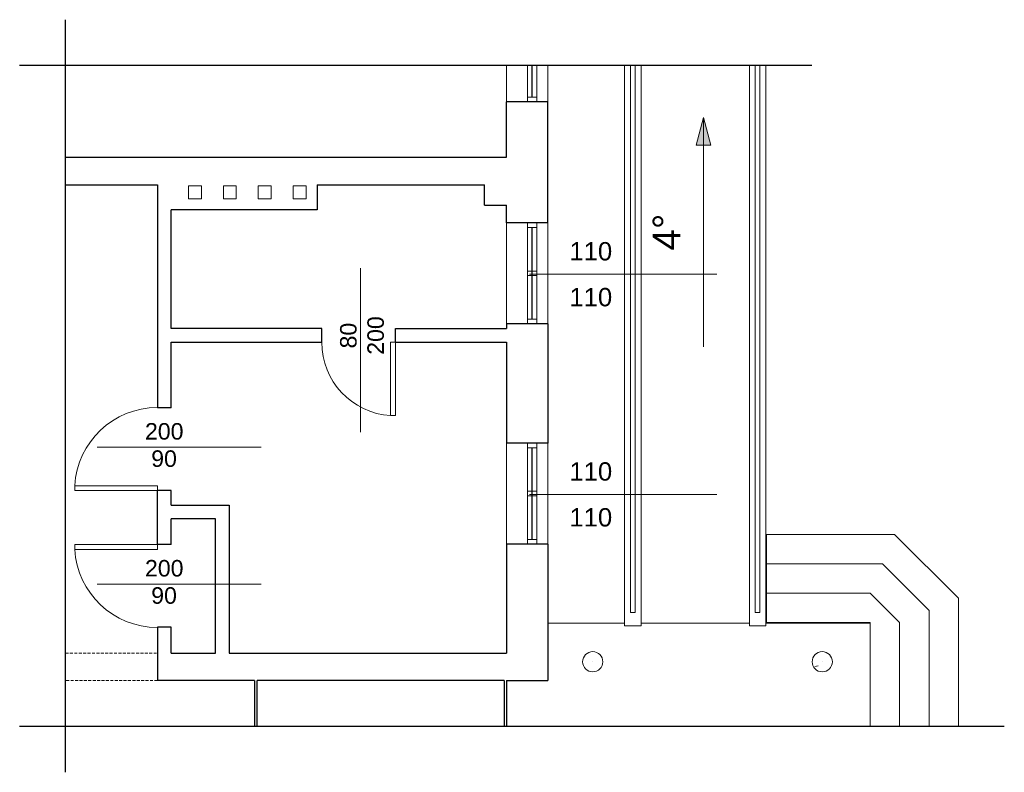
# Model space of a CAD drawing. Header units: millimetres. Extents: x -25482 to 45761, y -9770 to -8581.
import ezdxf
from ezdxf.lldxf.tags import DXFTag

# ---------------------------------------------------------------- set-up
doc = ezdxf.new("R2010")
doc.units = ezdxf.units.MM
doc.linetypes.add('Wyburzony', pattern=[4.8, 3.2, -1.6])
doc.layers.get('0').update_dxf_attribs({"color": 250})
for name, color, linetype, lineweight in [('A-DETL-DEMO', 250, 'Wyburzony', 9), ('A-DOOR', 250, 'Continuous', 9), ('A-DOOR-IDEN', 250, 'Continuous', 9), ('A-FLOR', 250, 'Continuous', 9), ('A-FLOR-HRAL', 250, 'Continuous', 9), ('A-GLAZ', 250, 'Continuous', 9), ('A-GLAZ-IDEN', 250, 'Continuous', 9), ('A-WALL', 250, 'Continuous', 9), ('G-ANNO-DIMS', 250, 'Continuous', 9), ('S-COLS', 250, 'Continuous', 9)]:
    doc.layers.add(name, color=color, linetype=linetype, lineweight=lineweight)
doc.styles.add('Arial_1', font='arial.ttf', dxfattribs={"height": 200})
doc.styles.add('Arial_4', font='arial.ttf', dxfattribs={"height": 180})
doc.styles.add('Arial_5', font='arial.ttf', dxfattribs={"height": 300})
tags = doc.linetypes.add('DASH', pattern=[15, 10, -5]).pattern_tags.tags
tags[6:7] = [DXFTag(74, 4), DXFTag(75, 0), DXFTag(340, '0'), DXFTag(46, 0.0), DXFTag(50, 0.0), DXFTag(44, 0.0), DXFTag(45, 0.0)]
tags[4:5] = [DXFTag(74, 4), DXFTag(75, 0), DXFTag(340, '0'), DXFTag(46, 0.0), DXFTag(50, 0.0), DXFTag(44, 0.0), DXFTag(45, 0.0)]

# ---------------------------------------------------------------- blocks, each defined once
blk = doc.blocks.new('M_Jednoskrzydłowe płytowe - 90x200-421705-PARTER')
at = {"layer": 'A-DOOR', "lineweight": 18}
for p, q in [((399, -75), (399, -975)), ((450, -75), (399, -75)), ((450, -75), (450, -975)), ((450, -975), (399, -975))]:
    blk.add_line(p, q, dxfattribs=at)
at = {"layer": 'A-DOOR'}
blk.add_arc((450, -75), 902, 180, 266.7576, dxfattribs=at)
blk = doc.blocks.new('M_Jednoskrzydłowe płytowe - 80x200-422149-PARTER')
at = {"layer": 'A-DOOR', "lineweight": 18}
for p, q in [((349, -75), (349, -875)), ((400, -75), (349, -75)), ((400, -75), (400, -875)), ((400, -875), (349, -875))]:
    blk.add_line(p, q, dxfattribs=at)
at = {"layer": 'A-DOOR'}
blk.add_arc((400, -75), 802, 180, 266.3526, dxfattribs=at)
blk = doc.blocks.new('Słup RO _EN 10210-2_ - RO273x25 2-503704-PARTER')
at = {"layer": 'S-COLS'}
h = blk.add_hatch(dxfattribs=at)
h.set_pattern_fill('FP_2', color=256, style=0, pattern_type=2)
h.set_pattern_definition([(50, (-38650.5, 4706.65), (728.7365, -63.756), [76.2, -838.2]), (355, (-38650.5, 4706.65), (-140.972, 764.228), [60.96, -670.56]), (100.451, (-38589.8, 4701.34), (587.77, 700.467), [64.76, -712.36]), (46.184, (-38650.5, 4909.85), (1084.316, -168.17), [114.3, -1257.3]), (96.636, (-38560.2, 4895.8), (949.61, 989.71), [97.14, -1068.54]), (351.184, (-38650.5, 4909.9), (949.62, 989.7), [91.44, -1005.84]), (21, (-38548.9, 4859.05), (606.458, -409.061), [76.2, -838.2]), (326, (-38548.9, 4859.05), (247.208, 736.753), [60.96, -670.56]), (71.451, (-38498.4, 4824.96), (853.668, 327.685), [64.76, -712.36]), (37.5, (-38650.52, 4706.65), (12.3547, 338.2201), [33.528, -628.904, 33.528, -647.192, -673.1]), (37.5, (-38650.52, 4706.65), (12.3547, 338.2201), [-1343.152, 33.528, -639.572]), (7.5, (-38650.52, 4706.65), (267.279, 400.722), [33.528, -354.584, 33.528, -613.664, -256.54]), (7.5, (-38650.52, 4706.65), (267.279, 400.722), [-1035.304, 33.528, -223.012]), (327.5, (-38877.1, 4706.65), (542.3633, -22.9153), [33.528, -220.472, 33.528, -1810.512]), (327.5, (-38877.1, 4706.65), (542.3633, -22.9153), [-287.528, -758.952, 33.528, -1018.032]), (317.5, (-38978.7, 4706.65), (592.517, 101.707), [33.528, -296.672, 33.528, -492.76, -746.76]), (317.5, (-38978.7, 4706.65), (592.517, 101.707), [-856.488, 33.528, -713.232])])
h.paths.add_polyline_path([(0, -111), (34, -105), (65, -89), (89, -65), (105, -34), (110, 0), (105, 34), (89, 65), (65, 89), (34, 105), (0, 110), (-34, 105), (-65, 89), (-89, 65), (-105, 34), (-111, 0), (-105, -34), (-89, -65), (-65, -89), (-34, -105)])
for radius, start, end in [(110, 360, 180), (110, 180, 360), (0.5, 0, 180), (0.5, 180, 0)]:
    blk.add_arc((0, 0), radius, start, end, dxfattribs=at)
blk = doc.blocks.new('Słup RO _EN 10210-2_ - RO273x25 2-503729-PARTER')
at = {"layer": 'S-COLS'}
for radius, start, end in [(110, 360, 180), (110, 180, 360), (0.5, 0, 180), (0.5, 180, 0)]:
    blk.add_arc((0, 0), radius, start, end, dxfattribs=at)
blk = doc.blocks.new('Okno_ramowe_2 belki_pionowo - 120x150-455170-PARTER')
at = {"layer": 'A-GLAZ', "lineweight": 18}
for p, q in [((-509, 105), (-559, 105)), ((-559, 5), (-509, 5)), ((-509, 5), (-509, 105)), ((491, 55), (-509, 55)), ((-509, 55), (-509, 50)), ((-509, 50), (491, 50)), ((16, 105), (-34, 105)), ((-34, 105), (-34, 5)), ((-34, 5), (16, 5)), ((16, 5), (16, 105)), ((491, 105), (491, 5)), ((541, 105), (491, 105)), ((491, 50), (491, 55)), ((491, 5), (541, 5))]:
    blk.add_line(p, q, dxfattribs=at)
at = {"layer": 'A-GLAZ'}
for p, q in [((-34, 105), (-509, 105)), ((-509, 5), (-34, 5)), ((491, 105), (16, 105)), ((16, 5), (491, 5))]:
    blk.add_line(p, q, dxfattribs=at)
blk = doc.blocks.new('M_Jednoskrzydłowe płytowe - 90x200-421919-PARTER')
at = {"layer": 'A-DOOR', "lineweight": 18}
for p, q in [((399, 75), (399, 975)), ((450, 975), (399, 975)), ((450, 75), (450, 975)), ((450, 75), (399, 75))]:
    blk.add_line(p, q, dxfattribs=at)
at = {"layer": 'A-DOOR'}
blk.add_arc((450, 75), 902, 93.2424, 180, dxfattribs=at)
blk = doc.blocks.new('M_Oznaczenie okna - M_Oznaczenie okna-3796-PARTER')
at = {"layer": 'A-GLAZ-IDEN'}
blk.add_line((-0.1, 3.25), (-0.1, -17.16), dxfattribs=at)
blk = doc.blocks.new('M_Oznaczenie drzwi - M_Oznaczenie drzwi-1233-PARTER')
at = {"layer": 'A-DOOR-IDEN'}
blk.add_line((0.19, 7.31), (0.19, -10.57), dxfattribs=at)

msp = doc.modelspace()

# ---------------------------------------------------------------- hatches: boundary and pattern name
at = {"layer": 'G-ANNO-DIMS', "true_color": 0x000000}
msp.add_hatch(color=18, dxfattribs=at).paths.add_polyline_path([(45433.1, -9056.6), (45425.1, -9086.6), (45441.2, -9086.6)])

# ---------------------------------------------------------------- linework, layer by layer
at = {"color": 18, "linetype": 'DASH', "true_color": 0x000000}
for p, q in [((44738.2, -9770.3), (44738.2, -8950)), ((45551, -9000), (44688.2, -9000)), ((45760.7, -9720.3), (44688.2, -9720.3))]:
    msp.add_line(p, q, dxfattribs=at)
at = {"layer": 'A-DETL-DEMO', "color": 18, "true_color": 0x000000}
for p, q in [((44738.2, -9640.3), (44838.2, -9640.3)), ((44838.2, -9670.3), (44738.2, -9670.3))]:
    msp.add_line(p, q, dxfattribs=at)
at = {"layer": 'A-FLOR', "color": 18, "true_color": 0x000000}
for p, q in [((45501.6, -9511.1), (45501.6, -9607.1)), ((45641.2, -9511.1), (45501.6, -9511.1)), ((45710.7, -9580.6), (45641.2, -9511.1)), ((45628, -9543.1), (45501.6, -9543.1)), ((45678.7, -9593.9), (45628, -9543.1)), ((45614.7, -9575.1), (45501.6, -9575.1)), ((45646.7, -9607.1), (45614.7, -9575.1)), ((45710.7, -9720.3), (45710.7, -9580.6)), ((45678.7, -9720.3), (45678.7, -9593.9)), ((45347, -9607.6), (45263.4, -9607.6)), ((45483, -9607.6), (45365, -9607.6)), ((45614.7, -9607.6), (45501, -9607.6)), ((45501.6, -9607.1), (45614.7, -9607.1)), ((45614.7, -9720.3), (45614.7, -9607.1)), ((45646.7, -9720.3), (45646.7, -9607.1))]:
    msp.add_line(p, q, dxfattribs=at)
at = {"layer": 'A-FLOR-HRAL', "color": 18, "true_color": 0x000000}
for p, q in [((45353.5, -9596.1), (45353.5, -9000)), ((45358.5, -9596.1), (45358.5, -9000)), ((45489.5, -9596.1), (45489.5, -9000)), ((45494.5, -9596.1), (45494.5, -9000)), ((45353.5, -9596.1), (45358.5, -9596.1)), ((45489.5, -9596.1), (45494.5, -9596.1))]:
    msp.add_line(p, q, dxfattribs=at)
at = {"layer": 'A-GLAZ', "color": 18, "true_color": 0x000000}
for p, q in [((45241.4, -9000), (45241.4, -9034.5)), ((45251.4, -9034.5), (45251.4, -9000))]:
    msp.add_line(p, q, dxfattribs=at)
at = {"layer": 'A-GLAZ', "color": 18, "lineweight": 18, "true_color": 0x000000}
for p, q in [((45245.9, -9000), (45245.9, -9034.5)), ((45246.4, -9034.5), (45246.4, -9000)), ((45251.4, -9034.5), (45241.4, -9034.5)), ((45241.4, -9034.5), (45241.4, -9039.5)), ((45245.9, -9034.5), (45246.4, -9034.5)), ((45251.4, -9039.5), (45251.4, -9034.5))]:
    msp.add_line(p, q, dxfattribs=at)
at = {"layer": 'A-WALL', "color": 18, "true_color": 0x000000}
for p, q in [((45218.4, -9039.5), (45218.4, -9000)), ((45263.4, -9000), (45263.4, -9039.5)), ((45347, -9610.8), (45347, -9000)), ((45365, -9000), (45365, -9610.8)), ((45483, -9610.8), (45483, -9000)), ((45501, -9000), (45501, -9610.8)), ((45218.4, -9281.5), (45218.4, -9171.5)), ((45263.4, -9171.5), (45263.4, -9281.5)), ((45218.4, -9521.5), (45218.4, -9411.5)), ((45263.4, -9411.5), (45263.4, -9521.5)), ((45365, -9610.8), (45347, -9610.8)), ((45501, -9610.8), (45483, -9610.8))]:
    msp.add_line(p, q, dxfattribs=at)
at = {"layer": 'A-WALL', "color": 18, "lineweight": 25, "true_color": 0x000000}
for p, q in [((45218.4, -9100), (45218.4, -9039.5)), ((45263.4, -9039.5), (45218.4, -9039.5)), ((45263.4, -9171.5), (45263.4, -9039.5)), ((44738.2, -9100), (45218.4, -9100)), ((44738.2, -9130), (44838.2, -9130)), ((44838.2, -9130), (44838.2, -9373)), ((45012.1, -9130), (45194.4, -9130)), ((45012.1, -9130), (45012.1, -9157.2)), ((45194.4, -9152), (45194.4, -9130)), ((44853.2, -9286.5), (44853.2, -9157.2)), ((45012.1, -9157.2), (44853.2, -9157.2)), ((45194.4, -9152), (45218.4, -9152)), ((45218.4, -9171.5), (45218.4, -9152)), ((45263.4, -9171.5), (45218.4, -9171.5)), ((45017.4, -9286.5), (44853.2, -9286.5)), ((45017.4, -9301.5), (45017.4, -9286.5)), ((45097.4, -9286.5), (45218.4, -9286.5)), ((45097.4, -9301.5), (45097.4, -9286.5)), ((45218.4, -9281.5), (45218.4, -9286.5)), ((45263.4, -9281.5), (45218.4, -9281.5)), ((45263.4, -9281.5), (45263.4, -9411.5)), ((44853.2, -9373), (44853.2, -9301.5)), ((44853.2, -9301.5), (45017.4, -9301.5)), ((45097.4, -9301.5), (45218.4, -9301.5)), ((45218.4, -9301.5), (45218.4, -9411.5)), ((44853.2, -9373), (44838.2, -9373)), ((45263.4, -9411.5), (45218.4, -9411.5)), ((44838.2, -9522.2), (44838.2, -9463)), ((44853.2, -9463), (44838.2, -9463)), ((44853.2, -9479), (44853.2, -9463)), ((44853.2, -9479), (44916.4, -9479)), ((44916.4, -9479), (44916.4, -9640.3)), ((44901.4, -9494), (44853.2, -9494)), ((44853.2, -9522.2), (44853.2, -9494)), ((44901.4, -9640.3), (44901.4, -9494)), ((44853.2, -9522.2), (44838.2, -9522.2)), ((45218.4, -9521.5), (45218.4, -9640.3)), ((45263.4, -9521.5), (45218.4, -9521.5)), ((45263.4, -9521.5), (45263.4, -9670.3)), ((44853.2, -9612.2), (44838.2, -9612.2)), ((44838.2, -9612.2), (44838.2, -9670.3)), ((44853.2, -9640.3), (44853.2, -9612.2)), ((44853.2, -9640.3), (44901.4, -9640.3)), ((44916.4, -9640.3), (45218.4, -9640.3)), ((44943.9, -9670.3), (44838.2, -9670.3)), ((44943.9, -9670.3), (44943.9, -9720.3)), ((45215.9, -9670.3), (44946.9, -9670.3)), ((44946.9, -9720.3), (44946.9, -9670.3)), ((45215.9, -9670.3), (45215.9, -9720.3)), ((45218.4, -9670.3), (45263.4, -9670.3)), ((45218.9, -9720.3), (45218.9, -9670.3))]:
    msp.add_line(p, q, dxfattribs=at)
at = {"layer": 'A-WALL'}
for points in [[(44872.1, -9145.2), (44886.1, -9145.2), (44886.1, -9131.2), (44872.1, -9131.2)], [(44910.1, -9145.2), (44924.1, -9145.2), (44924.1, -9131.2), (44910.1, -9131.2)], [(44948.1, -9145.2), (44962.1, -9145.2), (44962.1, -9131.2), (44948.1, -9131.2)], [(44986.1, -9145.2), (45000.1, -9145.2), (45000.1, -9131.2), (44986.1, -9131.2)]]:
    msp.add_lwpolyline(points, close=True, dxfattribs=at)
at = {"layer": 'G-ANNO-DIMS', "color": 18, "true_color": 0x000000}
for p, q in [((45433.1, -9056.6), (45425.1, -9086.6)), ((45441.2, -9086.6), (45433.1, -9056.6)), ((45433.1, -9306.6), (45433.1, -9056.6)), ((45425.1, -9086.6), (45441.2, -9086.6))]:
    msp.add_line(p, q, dxfattribs=at)

# ---------------------------------------------------------------- block references
at = {"layer": 'A-DOOR', "color": 18, "true_color": 0x000000, "xscale": 0.1, "yscale": 0.1, "zscale": 0.1}
msp.add_blockref('M_Jednoskrzydłowe płytowe - 80x200-422149-PARTER', (45057.4, -9294), dxfattribs=at)
for name, p, rotation in [('M_Jednoskrzydłowe płytowe - 90x200-421705-PARTER', (44845.7, -9418), 269.9999999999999), ('M_Jednoskrzydłowe płytowe - 90x200-421919-PARTER', (44845.7, -9567.2), 89.99999999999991)]:
    msp.add_blockref(name, p, dxfattribs=dict(at, rotation=rotation))
at = {"layer": 'A-DOOR-IDEN', "color": 18, "true_color": 0x000000, "xscale": 9.999999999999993, "yscale": 9.999999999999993, "zscale": 9.999999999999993}
msp.add_blockref('M_Oznaczenie drzwi - M_Oznaczenie drzwi-1233-PARTER', (45057.4, -9294), dxfattribs=at)
at = {"layer": 'A-DOOR-IDEN', "color": 18, "true_color": 0x000000, "xscale": 9.999999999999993, "yscale": 9.999999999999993, "zscale": 9.999999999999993, "rotation": 89.99999999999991}
for p in [(44845.7, -9418), (44845.7, -9567.2)]:
    msp.add_blockref('M_Oznaczenie drzwi - M_Oznaczenie drzwi-1233-PARTER', p, dxfattribs=at)
at = {"layer": 'A-GLAZ', "color": 18, "true_color": 0x000000, "xscale": 0.1, "yscale": 0.1, "zscale": 0.1, "rotation": 269.9999999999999}
for p in [(45240.9, -9227.4), (45240.9, -9467.4)]:
    msp.add_blockref('Okno_ramowe_2 belki_pionowo - 120x150-455170-PARTER', p, dxfattribs=at)
at = {"layer": 'A-GLAZ-IDEN', "color": 18, "true_color": 0x000000, "xscale": 9.999999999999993, "yscale": 9.999999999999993, "zscale": 9.999999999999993, "rotation": 89.99999999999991}
for p in [(45275.9, -9226.5), (45275.9, -9466.5)]:
    msp.add_blockref('M_Oznaczenie okna - M_Oznaczenie okna-3796-PARTER', p, dxfattribs=at)
at = {"layer": 'S-COLS', "color": 18, "true_color": 0x000000, "xscale": 0.1, "yscale": 0.1, "zscale": 0.1}
for name, p in [('Słup RO _EN 10210-2_ - RO273x25 2-503729-PARTER', (45312.4, -9649.8)), ('Słup RO _EN 10210-2_ - RO273x25 2-503704-PARTER', (45562.4, -9649.8))]:
    msp.add_blockref(name, p, dxfattribs=at)

# ---------------------------------------------------------------- texts
at = {"layer": 'A-DOOR-IDEN', "color": 18, "true_color": 0x000000, "char_height": 18, "attachment_point": 1, "rotation": 90, "style": 'Arial_4'}
for s, insert, width in [('200', (45066.9, -9315.2), 50.506), ('80', (45037.2, -9308.3), 33.671)]:
    msp.add_mtext(s, dxfattribs=dict(at, insert=insert, width=width))
at = {"layer": 'A-DOOR-IDEN', "color": 18, "true_color": 0x000000, "char_height": 18, "attachment_point": 1, "style": 'Arial_4'}
for s, insert, width in [('200', (44824.7, -9389.7), 50.506), ('90', (44831.5, -9419.4), 33.671), ('200', (44824.7, -9538.9), 50.506), ('90', (44831.5, -9568.6), 33.671)]:
    msp.add_mtext(s, dxfattribs=dict(at, insert=insert, width=width))
at = {"layer": 'A-GLAZ-IDEN', "color": 18, "true_color": 0x000000, "char_height": 20, "width": 57.721, "attachment_point": 1, "style": 'Arial_1'}
for insert in [(45287, -9192.4), (45287, -9242.4), (45287, -9432.4), (45287, -9482.4)]:
    msp.add_mtext('110', dxfattribs=dict(at, insert=insert))
at = {"layer": 'G-ANNO-DIMS', "color": 18, "true_color": 0x000000, "insert": (45377.8, -9201.5), "char_height": 30, "width": 47.745, "attachment_point": 1, "rotation": 90, "line_spacing_factor": 0.941778, "style": 'Arial_5', "bg_fill": 3, "box_fill_scale": 1.25, "bg_fill_color": 256, "bg_fill_true_color": 13158600, "bg_fill_transparency": 0}
msp.add_mtext('4°', dxfattribs=at)

doc.saveas('drawing.dxf')
